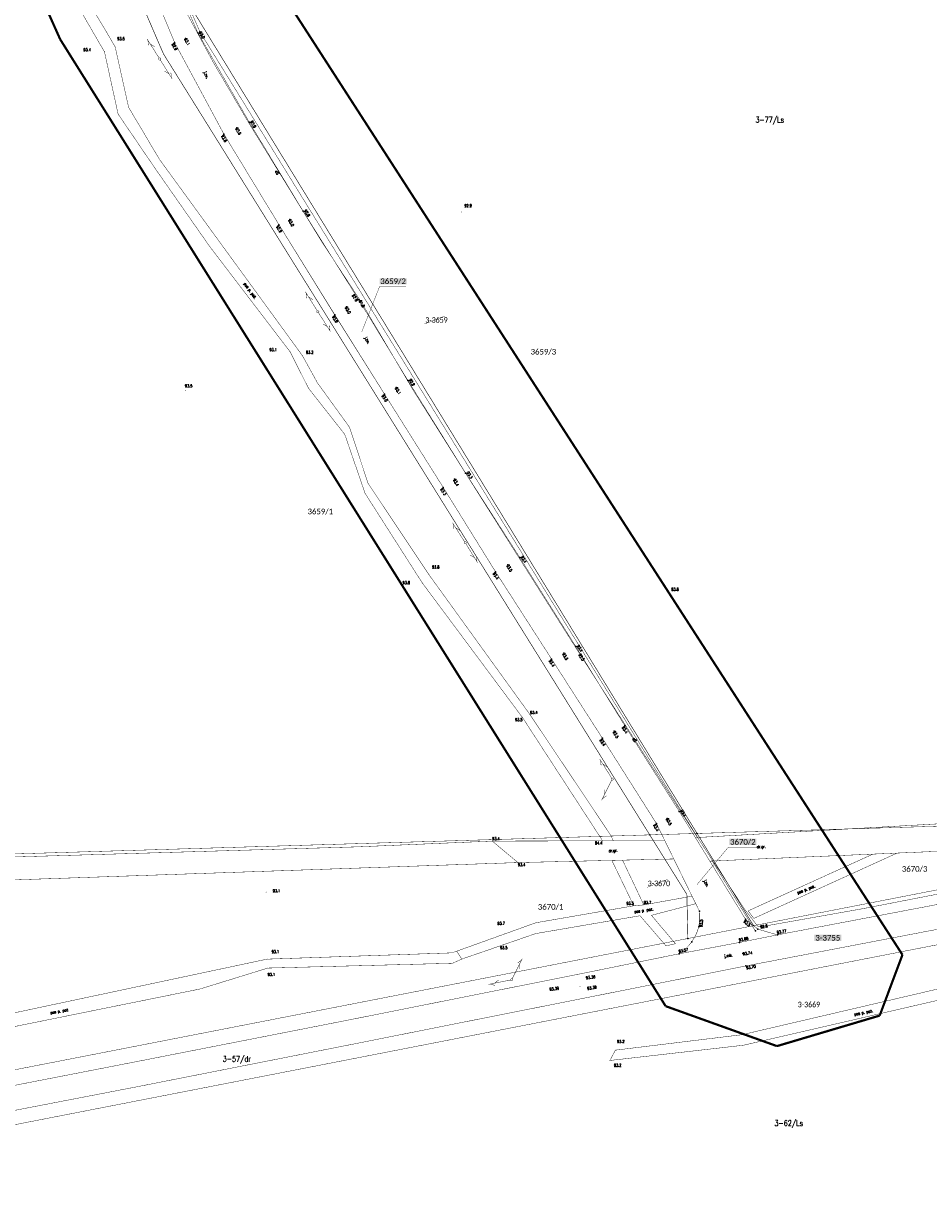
# Model space of a CAD drawing. Header units: metres. Extents: x 7542868 to 7543897, y 5828496 to 5830561.
# Tile 4 of 123: x 7543457 to 7543658, y 5829023 to 5829285. Entities that reach past the tile are written whole.
import ezdxf
from ezdxf.enums import TextEntityAlignment as Align

# ---------------------------------------------------------------- set-up
doc = ezdxf.new("R2010")
doc.units = ezdxf.units.M
doc.header["$MEASUREMENT"] = 0
doc.linetypes.add('1', pattern=[2, 1, -1])
for name, color, linetype in [('_nowe granice', 6, 'Continuous'), ('BDOT500_KTJZ_E_T_0', 7, 'Continuous'), ('BDOT500_KTJZ_L_0', 7, 'Continuous'), ('BDOT500_RTPW_T_0', 7, 'Continuous'), ('BDOT500_RTPW_T_1', 7, 'Continuous'), ('GESUT_SUPE_E_T_2', 7, 'Continuous'), ('GESUT_SUPE_L_2', 7, 'Continuous'), ('GESUT_SUPT_L_0', 7, 'Continuous'), ('GESUT_SUSM_T_3', 7, 'Continuous'), ('GESUT_SUTE_T_0', 7, 'Continuous'), ('GLOWNA_BAZA_DZIALKI', 7, 'Continuous'), ('LINIA_DRZEW', 7, 'Continuous'), ('RYSUNEK_WK', 7, 'Continuous'), ('SZUMIN_511-1_DROGA_POM_UZUPEL__', 7, 'Continuous')]:
    doc.layers.add(name, color=color, linetype=linetype)
doc.layers.add('Numery_dzialek', color=7, linetype='Continuous', lineweight=13)
doc.styles.add('Legend', font='calibri.ttf')
doc.styles.add('STYL_ARIAL', font='simplex', dxfattribs={"width": 0.75, "oblique": 0.1})

# ---------------------------------------------------------------- blocks, each defined once
blk = doc.blocks.new('203')
at = {"color": 0}
blk.add_circle((0, 0), 0.05, dxfattribs=at)

msp = doc.modelspace()

# ---------------------------------------------------------------- linework, layer by layer
at = {"color": 1}
for points, const_width in [([(7543490.32, 5829294.47), (7543606.707, 5829104.446)], 0.13), ([(7543596.1734, 5829104.1302), (7543487.9659, 5829277.9425), (7543483.3959, 5829288.5153)], 0.13), ([(7543546.0512, 5829217.8465), (7543550.5969, 5829219.6272)], 0.075), ([(7543596.1734, 5829104.1302), (7543604.4306, 5829090.8668), (7543604.6618, 5829081.0645)], 0.13), ([(7543606.7065, 5829104.446), (7543619.2797, 5829083.9162)], 0.13), ([(7543595.5447, 5829092.4413), (7543600.1142, 5829094.2221)], 0.075)]:
    msp.add_lwpolyline(points, dxfattribs=dict(at, const_width=const_width))
at = {"layer": 'BDOT500_KTJZ_L_0', "color": 7, "const_width": 0.09}
for points in [[(7543474.8321, 5829278.4127), (7543457.4711, 5829308.3364)], [(7543459.949, 5829308.6937), (7543477.1943, 5829279.5794)], [(7543490.44, 5829280.49), (7543481.22, 5829302.67)], [(7543485.99, 5829304.55), (7543495.64, 5829282.61)], [(7543495.64, 5829282.61), (7543507.05, 5829262.75)], [(7543477.1943, 5829279.5794), (7543480.1989, 5829266.0683)], [(7543501.42, 5829260.08), (7543490.44, 5829280.49)], [(7543477.8589, 5829264.5717), (7543474.8321, 5829278.4127)], [(7543480.1989, 5829266.0683), (7543487.0807, 5829254.4644)], [(7543486.1146, 5829252.4474), (7543477.8589, 5829264.5717)], [(7543507.05, 5829262.75), (7543519.04, 5829242.94)], [(7543513.66, 5829239.94), (7543501.42, 5829260.08)], [(7543487.0807, 5829254.4644), (7543518.91, 5829210.7495)], [(7543498.1868, 5829235.1689), (7543486.1146, 5829252.4474)], [(7543519.04, 5829242.94), (7543531.42, 5829223.21)], [(7543526.11, 5829219.86), (7543513.66, 5829239.94)], [(7543516.1333, 5829211.6603), (7543498.1868, 5829235.1689)], [(7543531.42, 5829223.21), (7543542.36, 5829205.26)], [(7543537.14, 5829202.26), (7543526.11, 5829219.86)], [(7543520.2405, 5829203.5277), (7543516.1333, 5829211.6603)], [(7543518.91, 5829210.7495), (7543522.2325, 5829204.7217)], [(7543528.3032, 5829193.2723), (7543520.2405, 5829203.5277)], [(7543522.2325, 5829204.7217), (7543529.3421, 5829194.8897)], [(7543542.36, 5829205.26), (7543555.21, 5829184.63)], [(7543550.21, 5829181.47), (7543537.14, 5829202.26)], [(7543532.8354, 5829180.1218), (7543528.3032, 5829193.2723)], [(7543529.3421, 5829194.8897), (7543533.5, 5829182.3468)], [(7543555.21, 5829184.63), (7543567.25, 5829165.86)], [(7543533.5, 5829182.3468), (7543547.0537, 5829162.0181)], [(7543545.5662, 5829160.1875), (7543532.8354, 5829180.1218)], [(7543561.85, 5829162.71), (7543550.21, 5829181.47)], [(7543567.25, 5829165.86), (7543579.72, 5829146.05)], [(7543547.0537, 5829162.0181), (7543569.5642, 5829130.8402)], [(7543574.32, 5829143.28), (7543561.85, 5829162.71)], [(7543567.8682, 5829130.2283), (7543545.5662, 5829160.1875)], [(7543579.72, 5829146.05), (7543590.62, 5829128.44)], [(7543585.64, 5829125.64), (7543574.32, 5829143.28)], [(7543585.4898, 5829103.1069), (7543567.8682, 5829130.2283)], [(7543569.5642, 5829130.8402), (7543587.4734, 5829104.0608)], [(7543590.62, 5829128.44), (7543602.75, 5829109.35)], [(7543597.65, 5829106.67), (7543585.64, 5829125.64)], [(7543602.75, 5829109.35), (7543617.5, 5829085.34)], [(7543607.24, 5829087.11), (7543597.65, 5829106.67)], [(7543606.3325, 5829103.5184), (7543606.8351, 5829103.5469), (7543665.6258, 5829106.8855)], [(7543587.4734, 5829104.0608), (7543588.0705, 5829102.8059)], [(7543609.5419, 5829098.2942), (7543606.3325, 5829103.5184)], [(7543453.6985, 5829099.183), (7543531.3266, 5829101.4704)], [(7543531.3266, 5829101.4704), (7543561.1285, 5829102.7472)], [(7543561.1285, 5829102.7472), (7543585.6378, 5829102.8006)], [(7543566.8427, 5829097.9663), (7543561.1285, 5829102.7472)], [(7543585.6378, 5829102.8006), (7543585.4898, 5829103.1069)], [(7543585.6378, 5829102.8006), (7543588.0705, 5829102.8059)], [(7543588.0705, 5829102.8059), (7543599.5323, 5829102.8309)], [(7543599.5323, 5829102.8309), (7543601.522, 5829098.7727)], [(7543587.7391, 5829098.4522), (7543566.8427, 5829097.9663)], [(7543590.1154, 5829098.5074), (7543587.7391, 5829098.4522)], [(7543592.6237, 5829088.3443), (7543587.7391, 5829098.4522)], [(7543601.522, 5829098.7727), (7543590.1154, 5829098.5074)], [(7543590.1154, 5829098.5074), (7543594.8526, 5829088.5499)], [(7543610.0659, 5829098.3166), (7543609.5419, 5829098.2942), (7543645.8445, 5829099.8487)], [(7543618.0774, 5829087.2133), (7543645.8445, 5829099.8487)], [(7543651.2221, 5829100.079), (7543619.3295, 5829085.5339)], [(7543651.2221, 5829100.079), (7543645.8445, 5829099.8487)], [(7543663.6392, 5829100.6107), (7543651.2221, 5829100.079)], [(7543566.8427, 5829097.9663), (7543465.1863, 5829094.4676)], [(7543465.1863, 5829094.4676), (7543399.0668, 5829092.2203)], [(7543594.8526, 5829088.5499), (7543605.5874, 5829090.4807)], [(7543605.5874, 5829090.4807), (7543606.4064, 5829088.8102)], [(7543624.58, 5829081.87), (7543680.7, 5829092.54)], [(7543570.7967, 5829084.5618), (7543592.6237, 5829088.3443)], [(7543594.8526, 5829088.5499), (7543592.6237, 5829088.3443)], [(7543606.4064, 5829088.8102), (7543596.5491, 5829086.2214)], [(7543594.0193, 5829086.1337), (7543570.8034, 5829082.1615)], [(7543599.7906, 5829079.4245), (7543594.0193, 5829086.1337)], [(7543601.8964, 5829079.9002), (7543596.5491, 5829086.2214)], [(7543607.24, 5829087.11), (7543607.2617, 5829085.9673), (7543607.2083, 5829084.8257), (7543607.08, 5829083.69)], [(7543617.5, 5829085.34), (7543620.25, 5829083.14)], [(7543682.07, 5829087.3), (7543617.59, 5829074.96)], [(7543619.3295, 5829085.5339), (7543618.0774, 5829087.2133)], [(7543553.2379, 5829078.2485), (7543570.7967, 5829084.5618)], [(7543607.08, 5829083.69), (7543606.799, 5829082.7797), (7543606.4341, 5829081.8997), (7543605.9886, 5829081.0577), (7543605.4662, 5829080.261), (7543604.8717, 5829079.5166), (7543604.2102, 5829078.8311), (7543603.4875, 5829078.2104), (7543602.71, 5829077.66)], [(7543620.25, 5829083.14), (7543624.58, 5829081.87)], [(7543570.8034, 5829082.1615), (7543554.3304, 5829076.4759)], [(7543599.7906, 5829079.4245), (7543601.8964, 5829079.9002)], [(7543602.71, 5829077.66), (7543616.13, 5829080.18)], [(7543616.13, 5829080.18), (7543624.58, 5829081.87)], [(7543510.9978, 5829076.4684), (7543552.104, 5829077.864)], [(7543552.104, 5829077.864), (7543553.2379, 5829078.2485)], [(7543554.3304, 5829076.4759), (7543553.2379, 5829078.2485)], [(7543580.11, 5829073.07), (7543602.71, 5829077.66)], [(7543449.7074, 5829063.4383), (7543510.9978, 5829076.4684)], [(7543552.2969, 5829075.5513), (7543511.1756, 5829074.4824)], [(7543554.3304, 5829076.4759), (7543552.2969, 5829075.5513)], [(7543617.59, 5829074.96), (7543581.34, 5829067.74)], [(7543511.1756, 5829074.4824), (7543496.0701, 5829069.8233)], [(7543528.94, 5829062.88), (7543580.11, 5829073.07)], [(7543496.0701, 5829069.8233), (7543449.5203, 5829060.3906)], [(7543663.3685, 5829070.5443), (7543616.7571, 5829059.6581)], [(7543581.34, 5829067.74), (7543530.34, 5829057.59)], [(7543617.0635, 5829057.3098), (7543663.7455, 5829068.1066)], [(7543480.93, 5829053.46), (7543528.94, 5829062.88)], [(7543616.7571, 5829059.6581), (7543588.5268, 5829056.211)], [(7543530.34, 5829057.59), (7543482.22, 5829048.09)], [(7543587.3026, 5829053.9121), (7543617.0635, 5829057.3098)], [(7543588.5268, 5829056.211), (7543587.3026, 5829053.9121)], [(7543429.58, 5829043.46), (7543480.93, 5829053.46)], [(7543482.22, 5829048.09), (7543431.03, 5829038.21)]]:
    msp.add_lwpolyline(points, dxfattribs=at)
at = {"layer": 'BDOT500_RTPW_T_0', "color": 7, "const_width": 0.075}
for points in [[(7543495.64, 5829282.655), (7543495.6718, 5829282.6418), (7543495.685, 5829282.61), (7543495.6718, 5829282.5782), (7543495.64, 5829282.565), (7543495.6082, 5829282.5782), (7543495.595, 5829282.61), (7543495.6082, 5829282.6418), (7543495.64, 5829282.655)], [(7543477.2393, 5829279.5794), (7543477.2262, 5829279.5476), (7543477.1943, 5829279.5344), (7543477.1625, 5829279.5476), (7543477.1493, 5829279.5794), (7543477.1625, 5829279.6112), (7543477.1943, 5829279.6244), (7543477.2262, 5829279.6112), (7543477.2393, 5829279.5794)], [(7543490.44, 5829280.535), (7543490.4718, 5829280.5218), (7543490.485, 5829280.49), (7543490.4718, 5829280.4582), (7543490.44, 5829280.445), (7543490.4082, 5829280.4582), (7543490.395, 5829280.49), (7543490.4082, 5829280.5218), (7543490.44, 5829280.535)], [(7543492.87, 5829281.465), (7543492.9018, 5829281.4518), (7543492.915, 5829281.42), (7543492.9018, 5829281.3882), (7543492.87, 5829281.375), (7543492.8382, 5829281.3882), (7543492.825, 5829281.42), (7543492.8382, 5829281.4518), (7543492.87, 5829281.465)], [(7543474.8771, 5829278.4127), (7543474.8639, 5829278.3809), (7543474.8321, 5829278.3677), (7543474.8003, 5829278.3809), (7543474.7871, 5829278.4127), (7543474.8003, 5829278.4446), (7543474.8321, 5829278.4577), (7543474.8639, 5829278.4446), (7543474.8771, 5829278.4127)], [(7543504.25, 5829261.545), (7543504.2818, 5829261.5318), (7543504.295, 5829261.5), (7543504.2818, 5829261.4682), (7543504.25, 5829261.455), (7543504.2182, 5829261.4682), (7543504.205, 5829261.5), (7543504.2182, 5829261.5318), (7543504.25, 5829261.545)], [(7543507.05, 5829262.795), (7543507.0818, 5829262.7818), (7543507.095, 5829262.75), (7543507.0818, 5829262.7182), (7543507.05, 5829262.705), (7543507.0182, 5829262.7182), (7543507.005, 5829262.75), (7543507.0182, 5829262.7818), (7543507.05, 5829262.795)], [(7543501.42, 5829260.125), (7543501.4518, 5829260.1118), (7543501.465, 5829260.08), (7543501.4518, 5829260.0482), (7543501.42, 5829260.035), (7543501.3882, 5829260.0482), (7543501.375, 5829260.08), (7543501.3882, 5829260.1118), (7543501.42, 5829260.125)], [(7543519.04, 5829242.985), (7543519.0718, 5829242.9718), (7543519.085, 5829242.94), (7543519.0718, 5829242.9082), (7543519.04, 5829242.895), (7543519.0082, 5829242.9082), (7543518.995, 5829242.94), (7543519.0082, 5829242.9718), (7543519.04, 5829242.985)], [(7543554.2877, 5829242.7404), (7543554.2745, 5829242.7086), (7543554.2427, 5829242.6954), (7543554.2109, 5829242.7086), (7543554.1977, 5829242.7404), (7543554.2109, 5829242.7722), (7543554.2427, 5829242.7854), (7543554.2745, 5829242.7722), (7543554.2877, 5829242.7404)], [(7543513.66, 5829239.985), (7543513.6918, 5829239.9718), (7543513.705, 5829239.94), (7543513.6918, 5829239.9082), (7543513.66, 5829239.895), (7543513.6282, 5829239.9082), (7543513.615, 5829239.94), (7543513.6282, 5829239.9718), (7543513.66, 5829239.985)], [(7543516.04, 5829241.155), (7543516.0718, 5829241.1418), (7543516.085, 5829241.11), (7543516.0718, 5829241.0782), (7543516.04, 5829241.065), (7543516.0082, 5829241.0782), (7543515.995, 5829241.11), (7543516.0082, 5829241.1418), (7543516.04, 5829241.155)], [(7543528.65, 5829221.715), (7543528.6818, 5829221.7018), (7543528.695, 5829221.67), (7543528.6818, 5829221.6382), (7543528.65, 5829221.625), (7543528.6182, 5829221.6382), (7543528.605, 5829221.67), (7543528.6182, 5829221.7018), (7543528.65, 5829221.715)], [(7543531.42, 5829223.255), (7543531.4518, 5829223.2418), (7543531.465, 5829223.21), (7543531.4518, 5829223.1782), (7543531.42, 5829223.165), (7543531.3882, 5829223.1782), (7543531.375, 5829223.21), (7543531.3882, 5829223.2418), (7543531.42, 5829223.255)], [(7543526.11, 5829219.905), (7543526.1418, 5829219.8918), (7543526.155, 5829219.86), (7543526.1418, 5829219.8282), (7543526.11, 5829219.815), (7543526.0782, 5829219.8282), (7543526.065, 5829219.86), (7543526.0782, 5829219.8918), (7543526.11, 5829219.905)], [(7543516.1783, 5829211.6603), (7543516.1651, 5829211.6285), (7543516.1333, 5829211.6153), (7543516.1014, 5829211.6285), (7543516.0883, 5829211.6603), (7543516.1014, 5829211.6921), (7543516.1333, 5829211.7053), (7543516.1651, 5829211.6921), (7543516.1783, 5829211.6603)], [(7543518.955, 5829210.7495), (7543518.9418, 5829210.7177), (7543518.91, 5829210.7045), (7543518.8782, 5829210.7177), (7543518.865, 5829210.7495), (7543518.8782, 5829210.7813), (7543518.91, 5829210.7945), (7543518.9418, 5829210.7813), (7543518.955, 5829210.7495)], [(7543492.8645, 5829203.0666), (7543492.8513, 5829203.0348), (7543492.8195, 5829203.0216), (7543492.7877, 5829203.0348), (7543492.7745, 5829203.0666), (7543492.7877, 5829203.0985), (7543492.8195, 5829203.1116), (7543492.8513, 5829203.0985), (7543492.8645, 5829203.0666)], [(7543539.77, 5829203.755), (7543539.8018, 5829203.7418), (7543539.815, 5829203.71), (7543539.8018, 5829203.6782), (7543539.77, 5829203.665), (7543539.7382, 5829203.6782), (7543539.725, 5829203.71), (7543539.7382, 5829203.7418), (7543539.77, 5829203.755)], [(7543542.36, 5829205.305), (7543542.3918, 5829205.2918), (7543542.405, 5829205.26), (7543542.3918, 5829205.2282), (7543542.36, 5829205.215), (7543542.3282, 5829205.2282), (7543542.315, 5829205.26), (7543542.3282, 5829205.2918), (7543542.36, 5829205.305)], [(7543537.14, 5829202.305), (7543537.1718, 5829202.2918), (7543537.185, 5829202.26), (7543537.1718, 5829202.2282), (7543537.14, 5829202.215), (7543537.1082, 5829202.2282), (7543537.095, 5829202.26), (7543537.1082, 5829202.2918), (7543537.14, 5829202.305)], [(7543555.21, 5829184.675), (7543555.2418, 5829184.6618), (7543555.255, 5829184.63), (7543555.2418, 5829184.5982), (7543555.21, 5829184.585), (7543555.1782, 5829184.5982), (7543555.165, 5829184.63), (7543555.1782, 5829184.6618), (7543555.21, 5829184.675)], [(7543552.73, 5829183.345), (7543552.7618, 5829183.3318), (7543552.775, 5829183.3), (7543552.7618, 5829183.2682), (7543552.73, 5829183.255), (7543552.6982, 5829183.2682), (7543552.685, 5829183.3), (7543552.6982, 5829183.3318), (7543552.73, 5829183.345)], [(7543550.21, 5829181.515), (7543550.2418, 5829181.5018), (7543550.255, 5829181.47), (7543550.2418, 5829181.4382), (7543550.21, 5829181.425), (7543550.1782, 5829181.4382), (7543550.165, 5829181.47), (7543550.1782, 5829181.5018), (7543550.21, 5829181.515)], [(7543564.6, 5829164.295), (7543564.6318, 5829164.2818), (7543564.645, 5829164.25), (7543564.6318, 5829164.2182), (7543564.6, 5829164.205), (7543564.5682, 5829164.2182), (7543564.555, 5829164.25), (7543564.5682, 5829164.2818), (7543564.6, 5829164.295)], [(7543567.25, 5829165.905), (7543567.2818, 5829165.8918), (7543567.295, 5829165.86), (7543567.2818, 5829165.8282), (7543567.25, 5829165.815), (7543567.2182, 5829165.8282), (7543567.205, 5829165.86), (7543567.2182, 5829165.8918), (7543567.25, 5829165.905)], [(7543547.0987, 5829162.0181), (7543547.0855, 5829161.9863), (7543547.0537, 5829161.9731), (7543547.0219, 5829161.9863), (7543547.0087, 5829162.0181), (7543547.0219, 5829162.0499), (7543547.0537, 5829162.0631), (7543547.0855, 5829162.0499), (7543547.0987, 5829162.0181)], [(7543561.85, 5829162.755), (7543561.8818, 5829162.7418), (7543561.895, 5829162.71), (7543561.8818, 5829162.6782), (7543561.85, 5829162.665), (7543561.8182, 5829162.6782), (7543561.805, 5829162.71), (7543561.8182, 5829162.7418), (7543561.85, 5829162.755)], [(7543545.6112, 5829160.1875), (7543545.598, 5829160.1557), (7543545.5662, 5829160.1425), (7543545.5344, 5829160.1557), (7543545.5212, 5829160.1875), (7543545.5344, 5829160.2193), (7543545.5662, 5829160.2325), (7543545.598, 5829160.2193), (7543545.6112, 5829160.1875)], [(7543600.6691, 5829157.7481), (7543600.6559, 5829157.7163), (7543600.6241, 5829157.7031), (7543600.5922, 5829157.7163), (7543600.5791, 5829157.7481), (7543600.5922, 5829157.78), (7543600.6241, 5829157.7931), (7543600.6559, 5829157.78), (7543600.6691, 5829157.7481)], [(7543579.72, 5829146.095), (7543579.7518, 5829146.0818), (7543579.765, 5829146.05), (7543579.7518, 5829146.0182), (7543579.72, 5829146.005), (7543579.6882, 5829146.0182), (7543579.675, 5829146.05), (7543579.6882, 5829146.0818), (7543579.72, 5829146.095)], [(7543574.32, 5829143.325), (7543574.3518, 5829143.3118), (7543574.365, 5829143.28), (7543574.3518, 5829143.2482), (7543574.32, 5829143.235), (7543574.2882, 5829143.2482), (7543574.275, 5829143.28), (7543574.2882, 5829143.3118), (7543574.32, 5829143.325)], [(7543577.03, 5829144.625), (7543577.0618, 5829144.6118), (7543577.075, 5829144.58), (7543577.0618, 5829144.5482), (7543577.03, 5829144.535), (7543576.9982, 5829144.5482), (7543576.985, 5829144.58), (7543576.9982, 5829144.6118), (7543577.03, 5829144.625)], [(7543567.9132, 5829130.2283), (7543567.9, 5829130.1965), (7543567.8682, 5829130.1833), (7543567.8364, 5829130.1965), (7543567.8232, 5829130.2283), (7543567.8364, 5829130.2601), (7543567.8682, 5829130.2733), (7543567.9, 5829130.2601), (7543567.9132, 5829130.2283)], [(7543569.6092, 5829130.8402), (7543569.596, 5829130.8084), (7543569.5642, 5829130.7952), (7543569.5324, 5829130.8084), (7543569.5192, 5829130.8402), (7543569.5324, 5829130.872), (7543569.5642, 5829130.8852), (7543569.596, 5829130.872), (7543569.6092, 5829130.8402)], [(7543588.25, 5829127.245), (7543588.2818, 5829127.2318), (7543588.295, 5829127.2), (7543588.2818, 5829127.1682), (7543588.25, 5829127.155), (7543588.2182, 5829127.1682), (7543588.205, 5829127.2), (7543588.2182, 5829127.2318), (7543588.25, 5829127.245)], [(7543590.62, 5829128.485), (7543590.6518, 5829128.4718), (7543590.665, 5829128.44), (7543590.6518, 5829128.4082), (7543590.62, 5829128.395), (7543590.5882, 5829128.4082), (7543590.575, 5829128.44), (7543590.5882, 5829128.4718), (7543590.62, 5829128.485)], [(7543585.64, 5829125.685), (7543585.6718, 5829125.6718), (7543585.685, 5829125.64), (7543585.6718, 5829125.6082), (7543585.64, 5829125.595), (7543585.6082, 5829125.6082), (7543585.595, 5829125.64), (7543585.6082, 5829125.6718), (7543585.64, 5829125.685)], [(7543602.75, 5829109.395), (7543602.7818, 5829109.3818), (7543602.795, 5829109.35), (7543602.7818, 5829109.3182), (7543602.75, 5829109.305), (7543602.7182, 5829109.3182), (7543602.705, 5829109.35), (7543602.7182, 5829109.3818), (7543602.75, 5829109.395)], [(7543597.65, 5829106.715), (7543597.6818, 5829106.7018), (7543597.695, 5829106.67), (7543597.6818, 5829106.6382), (7543597.65, 5829106.625), (7543597.6182, 5829106.6382), (7543597.605, 5829106.67), (7543597.6182, 5829106.7018), (7543597.65, 5829106.715)], [(7543600.08, 5829107.855), (7543600.1118, 5829107.8418), (7543600.125, 5829107.81), (7543600.1118, 5829107.7782), (7543600.08, 5829107.765), (7543600.0482, 5829107.7782), (7543600.035, 5829107.81), (7543600.0482, 5829107.8418), (7543600.08, 5829107.855)], [(7543561.1735, 5829102.7472), (7543561.1604, 5829102.7154), (7543561.1285, 5829102.7022), (7543561.0967, 5829102.7154), (7543561.0835, 5829102.7472), (7543561.0967, 5829102.779), (7543561.1285, 5829102.7922), (7543561.1604, 5829102.779), (7543561.1735, 5829102.7472)], [(7543585.6828, 5829102.8006), (7543585.6696, 5829102.7688), (7543585.6378, 5829102.7556), (7543585.606, 5829102.7688), (7543585.5928, 5829102.8006), (7543585.606, 5829102.8324), (7543585.6378, 5829102.8456), (7543585.6696, 5829102.8324), (7543585.6828, 5829102.8006)], [(7543566.8877, 5829097.9663), (7543566.8745, 5829097.9344), (7543566.8427, 5829097.9213), (7543566.8109, 5829097.9344), (7543566.7977, 5829097.9663), (7543566.8109, 5829097.9981), (7543566.8427, 5829098.0113), (7543566.8745, 5829097.9981), (7543566.8877, 5829097.9663)], [(7543510.8353, 5829091.3783), (7543510.8221, 5829091.3465), (7543510.7903, 5829091.3333), (7543510.7585, 5829091.3465), (7543510.7453, 5829091.3783), (7543510.7585, 5829091.4101), (7543510.7903, 5829091.4233), (7543510.8221, 5829091.4101), (7543510.8353, 5829091.3783)], [(7543592.6687, 5829088.3443), (7543592.6555, 5829088.3125), (7543592.6237, 5829088.2993), (7543592.5919, 5829088.3125), (7543592.5787, 5829088.3443), (7543592.5919, 5829088.3762), (7543592.6237, 5829088.3893), (7543592.6555, 5829088.3762), (7543592.6687, 5829088.3443)], [(7543594.8976, 5829088.5499), (7543594.8844, 5829088.5181), (7543594.8526, 5829088.5049), (7543594.8208, 5829088.5181), (7543594.8076, 5829088.5499), (7543594.8208, 5829088.5817), (7543594.8526, 5829088.5949), (7543594.8844, 5829088.5817), (7543594.8976, 5829088.5499)], [(7543617.5, 5829085.385), (7543617.5318, 5829085.3718), (7543617.545, 5829085.34), (7543617.5318, 5829085.3082), (7543617.5, 5829085.295), (7543617.4682, 5829085.3082), (7543617.455, 5829085.34), (7543617.4682, 5829085.3718), (7543617.5, 5829085.385)], [(7543607.08, 5829083.735), (7543607.1118, 5829083.7218), (7543607.125, 5829083.69), (7543607.1118, 5829083.6582), (7543607.08, 5829083.645), (7543607.0482, 5829083.6582), (7543607.035, 5829083.69), (7543607.0482, 5829083.7218), (7543607.08, 5829083.735)], [(7543563.7956, 5829081.9969), (7543563.7612, 5829081.9954), (7543563.7358, 5829082.0186), (7543563.7342, 5829082.053), (7543563.7575, 5829082.0785), (7543563.7919, 5829082.08), (7543563.8173, 5829082.0567), (7543563.8188, 5829082.0223), (7543563.7956, 5829081.9969)], [(7543563.5756, 5829079.6755), (7543563.584, 5829079.7089), (7543563.6135, 5829079.7267), (7543563.6469, 5829079.7184), (7543563.6646, 5829079.6889), (7543563.6563, 5829079.6554), (7543563.6268, 5829079.6377), (7543563.5934, 5829079.646), (7543563.5756, 5829079.6755)], [(7543511.0428, 5829076.4684), (7543511.0296, 5829076.4366), (7543510.9978, 5829076.4234), (7543510.966, 5829076.4366), (7543510.9528, 5829076.4684), (7543510.966, 5829076.5002), (7543510.9978, 5829076.5134), (7543511.0296, 5829076.5002), (7543511.0428, 5829076.4684)], [(7543511.2206, 5829074.4824), (7543511.2075, 5829074.4506), (7543511.1756, 5829074.4374), (7543511.1438, 5829074.4506), (7543511.1306, 5829074.4824), (7543511.1438, 5829074.5142), (7543511.1756, 5829074.5274), (7543511.2075, 5829074.5142), (7543511.2206, 5829074.4824)], [(7543587.3476, 5829053.9121), (7543587.3344, 5829053.8803), (7543587.3026, 5829053.8671), (7543587.2708, 5829053.8803), (7543587.2576, 5829053.9121), (7543587.2708, 5829053.9439), (7543587.3026, 5829053.9571), (7543587.3344, 5829053.9439), (7543587.3476, 5829053.9121)], [(7543588.5718, 5829056.211), (7543588.5586, 5829056.1791), (7543588.5268, 5829056.166), (7543588.495, 5829056.1791), (7543588.4818, 5829056.211), (7543588.495, 5829056.2428), (7543588.5268, 5829056.256), (7543588.5586, 5829056.2428), (7543588.5718, 5829056.211)]]:
    msp.add_lwpolyline(points, dxfattribs=at)
at = {"layer": 'BDOT500_RTPW_T_1', "color": 7, "const_width": 0.075}
for points in [[(7543616.13, 5829080.225), (7543616.1618, 5829080.2118), (7543616.175, 5829080.18), (7543616.1618, 5829080.1482), (7543616.13, 5829080.135), (7543616.0982, 5829080.1482), (7543616.085, 5829080.18), (7543616.0982, 5829080.2118), (7543616.13, 5829080.225)], [(7543624.58, 5829081.915), (7543624.6118, 5829081.9018), (7543624.625, 5829081.87), (7543624.6118, 5829081.8382), (7543624.58, 5829081.825), (7543624.5482, 5829081.8382), (7543624.535, 5829081.87), (7543624.5482, 5829081.9018), (7543624.58, 5829081.915)], [(7543602.71, 5829077.705), (7543602.7418, 5829077.6918), (7543602.755, 5829077.66), (7543602.7418, 5829077.6282), (7543602.71, 5829077.615), (7543602.6782, 5829077.6282), (7543602.665, 5829077.66), (7543602.6782, 5829077.6918), (7543602.71, 5829077.705)], [(7543616.88, 5829077.735), (7543616.9118, 5829077.7218), (7543616.925, 5829077.69), (7543616.9118, 5829077.6582), (7543616.88, 5829077.645), (7543616.8482, 5829077.6582), (7543616.835, 5829077.69), (7543616.8482, 5829077.7218), (7543616.88, 5829077.735)], [(7543617.59, 5829075.005), (7543617.6218, 5829074.9918), (7543617.635, 5829074.96), (7543617.6218, 5829074.9282), (7543617.59, 5829074.915), (7543617.5582, 5829074.9282), (7543617.545, 5829074.96), (7543617.5582, 5829074.9918), (7543617.59, 5829075.005)], [(7543580.155, 5829073.07), (7543580.1418, 5829073.0382), (7543580.11, 5829073.025), (7543580.0782, 5829073.0382), (7543580.065, 5829073.07), (7543580.0782, 5829073.1018), (7543580.11, 5829073.115), (7543580.1418, 5829073.1018), (7543580.155, 5829073.07)], [(7543580.695, 5829070.34), (7543580.6818, 5829070.3082), (7543580.65, 5829070.295), (7543580.6182, 5829070.3082), (7543580.605, 5829070.34), (7543580.6182, 5829070.3718), (7543580.65, 5829070.385), (7543580.6818, 5829070.3718), (7543580.695, 5829070.34)], [(7543581.385, 5829067.74), (7543581.3718, 5829067.7082), (7543581.34, 5829067.695), (7543581.3082, 5829067.7082), (7543581.295, 5829067.74), (7543581.3082, 5829067.7718), (7543581.34, 5829067.785), (7543581.3718, 5829067.7718), (7543581.385, 5829067.74)]]:
    msp.add_lwpolyline(points, dxfattribs=at)
at = {"layer": 'GESUT_SUPE_L_2', "color": 1, "const_width": 0.09}
for points in [[(7543492.8, 5829287.67), (7543499.05, 5829276.06)], [(7543499.05, 5829276.06), (7543507.24, 5829262.1)], [(7543507.24, 5829262.1), (7543523.15, 5829236.21)], [(7543523.15, 5829236.21), (7543531.75, 5829223.07)], [(7543531.75, 5829223.07), (7543543.66, 5829202.9)], [(7543543.66, 5829202.9), (7543559.11, 5829178.41)], [(7543580.59, 5829144.4), (7543559.11, 5829178.41)], [(7543606.58, 5829103.88), (7543580.59, 5829144.4)], [(7543611.81, 5829095.9), (7543606.58, 5829103.88)], [(7543617.32, 5829087.55), (7543611.81, 5829095.9)], [(7543674.21, 5829093.67), (7543643.75, 5829087.73)], [(7543643.75, 5829087.73), (7543620.77, 5829083.65)], [(7543620.15, 5829083.85), (7543617.32, 5829087.55)], [(7543620.77, 5829083.65), (7543620.15, 5829083.85)]]:
    msp.add_lwpolyline(points, dxfattribs=at)
at = {"layer": 'GESUT_SUPT_L_0', "color": 30, "const_width": 0.09}
for points in [[(7543484.3122, 5829281.2773), (7543486.9815, 5829277.0494)], [(7543484.4991, 5829280.9814), (7543484.6101, 5829279.8689)], [(7543485.0329, 5829280.1358), (7543485.9896, 5829279.5571)], [(7543487.2475, 5829276.6261), (7543489.8992, 5829272.3871)], [(7543488.229, 5829274.1143), (7543489.1832, 5829273.5316)], [(7543489.6071, 5829273.7968), (7543489.7136, 5829272.6839)], [(7543519.5381, 5829225.0056), (7543522.1897, 5829220.7667)], [(7543519.7237, 5829224.7089), (7543519.8301, 5829223.596)], [(7543520.254, 5829223.8611), (7543521.2082, 5829223.2785)], [(7543522.4567, 5829220.344), (7543525.1458, 5829216.1287)], [(7543523.4604, 5829217.8409), (7543524.4198, 5829217.2668)], [(7543524.8413, 5829217.5357), (7543524.9576, 5829216.4237)], [(7543552.2816, 5829173.5913), (7543554.9707, 5829169.376)], [(7543552.4699, 5829173.2963), (7543552.5861, 5829172.1843)], [(7543553.0077, 5829172.4532), (7543553.967, 5829171.8791)], [(7543555.2372, 5829168.953), (7543557.8775, 5829164.707)], [(7543556.2119, 5829166.4386), (7543557.1646, 5829165.8534)], [(7543557.5892, 5829166.1174), (7543557.6927, 5829165.0042)], [(7543585.0542, 5829121.0035), (7543587.6946, 5829116.7575)], [(7543585.239, 5829120.7063), (7543585.3425, 5829119.593)], [(7543585.7671, 5829119.8571), (7543586.7198, 5829119.2719)], [(7543587.7146, 5829116.3217), (7543585.4757, 5829111.851)], [(7543586.0809, 5829114.1761), (7543586.0802, 5829113.0581)], [(7543586.5273, 5829112.8342), (7543585.6324, 5829112.1639)], [(7543567.8051, 5829076.5669), (7543565.5661, 5829072.0962)], [(7543567.6484, 5829076.2539), (7543566.7535, 5829075.5837)], [(7543567.2006, 5829075.3598), (7543567.1999, 5829074.2418)], [(7543565.209, 5829071.8241), (7543560.3041, 5829070.8532)], [(7543561.7255, 5829070.6249), (7543560.6475, 5829070.9212)], [(7543562.5123, 5829071.8), (7543561.6284, 5829071.1154)]]:
    msp.add_lwpolyline(points, dxfattribs=at)
at = {"layer": 'GESUT_SUSM_T_3', "color": 7, "const_width": 0.09}
for points in [[(7543487.115, 5829277.088), (7543487.2501, 5829277.0484), (7543487.3424, 5829276.9419), (7543487.3624, 5829276.8025), (7543487.3039, 5829276.6743), (7543487.1854, 5829276.5982), (7543487.0445, 5829276.5982), (7543486.926, 5829276.6743), (7543486.8675, 5829276.8025), (7543486.8875, 5829276.9419), (7543486.9798, 5829277.0484), (7543487.115, 5829277.088)], [(7543522.3223, 5829220.8047), (7543522.4574, 5829220.765), (7543522.5497, 5829220.6586), (7543522.5697, 5829220.5192), (7543522.5112, 5829220.391), (7543522.3927, 5829220.3149), (7543522.2518, 5829220.3149), (7543522.1333, 5829220.391), (7543522.0748, 5829220.5192), (7543522.0949, 5829220.6586), (7543522.1871, 5829220.765), (7543522.3223, 5829220.8047)], [(7543555.1051, 5829169.4153), (7543555.2403, 5829169.3756), (7543555.3326, 5829169.2691), (7543555.3526, 5829169.1297), (7543555.2941, 5829169.0016), (7543555.1756, 5829168.9254), (7543555.0347, 5829168.9254), (7543554.9162, 5829169.0016), (7543554.8577, 5829169.1297), (7543554.8777, 5829169.2691), (7543554.97, 5829169.3756), (7543555.1051, 5829169.4153)], [(7543587.8266, 5829116.7952), (7543587.9617, 5829116.7555), (7543588.054, 5829116.649), (7543588.074, 5829116.5096), (7543588.0155, 5829116.3815), (7543587.897, 5829116.3053), (7543587.7561, 5829116.3053), (7543587.6376, 5829116.3815), (7543587.5791, 5829116.5096), (7543587.5992, 5829116.649), (7543587.6914, 5829116.7555), (7543587.8266, 5829116.7952)], [(7543565.4542, 5829072.1226), (7543565.5894, 5829072.083), (7543565.6816, 5829071.9765), (7543565.7016, 5829071.8371), (7543565.6431, 5829071.7089), (7543565.5246, 5829071.6328), (7543565.3838, 5829071.6328), (7543565.2653, 5829071.7089), (7543565.2067, 5829071.8371), (7543565.2268, 5829071.9765), (7543565.319, 5829072.083), (7543565.4542, 5829072.1226)]]:
    msp.add_lwpolyline(points, dxfattribs=at)
at = {"layer": 'GESUT_SUTE_T_0', "color": 1, "const_width": 0.09}
for points in [[(7543531.75, 5829223.1325), (7543531.7942, 5829223.1142), (7543531.8125, 5829223.07), (7543531.7942, 5829223.0258), (7543531.75, 5829223.0075), (7543531.7058, 5829223.0258), (7543531.6875, 5829223.07), (7543531.7058, 5829223.1142), (7543531.75, 5829223.1325)], [(7543580.59, 5829144.4625), (7543580.6342, 5829144.4442), (7543580.6525, 5829144.4), (7543580.6342, 5829144.3558), (7543580.59, 5829144.3375), (7543580.5458, 5829144.3558), (7543580.5275, 5829144.4), (7543580.5458, 5829144.4442), (7543580.59, 5829144.4625)], [(7543620.77, 5829083.7125), (7543620.8142, 5829083.6942), (7543620.8325, 5829083.65), (7543620.8142, 5829083.6058), (7543620.77, 5829083.5875), (7543620.7258, 5829083.6058), (7543620.7075, 5829083.65), (7543620.7258, 5829083.6942), (7543620.77, 5829083.7125)]]:
    msp.add_lwpolyline(points, dxfattribs=at)
at = {"layer": 'GLOWNA_BAZA_DZIALKI', "color": 92, "lineweight": 20, "const_width": 0.09}
for points in [[(7543819.98, 5829110.85), (7543368.66, 5829022.8)], [(7543366.05, 5829097.23), (7543745.91, 5829108.62)], [(7543368.23, 5829034.94), (7543745.91, 5829108.62)]]:
    msp.add_lwpolyline(points, dxfattribs=at)
at = {"layer": 'LINIA_DRZEW', "color": 6, "linetype": '1', "const_width": 0.09}
for points in [[(7543496.0841, 5829282.8429), (7543477.942, 5829324.509), (7543469.1336, 5829349.7989)], [(7543481.2208, 5829302.6742), (7543490.4394, 5829280.4896), (7543501.4224, 5829260.0776), (7543513.6611, 5829239.9351), (7543526.0782, 5829219.8282), (7543537.1368, 5829202.2597), (7543550.2098, 5829181.4672), (7543561.8465, 5829162.7051), (7543574.3237, 5829143.2762), (7543585.6374, 5829125.6379), (7543597.6818, 5829106.6382), (7543599.5323, 5829102.8309)], [(7543606.8351, 5829103.5469), (7543496.0841, 5829282.8429)], [(7543601.522, 5829098.7727), (7543607.2407, 5829087.1129)], [(7543619.6863, 5829082.742), (7543610.0659, 5829098.3166)], [(7543607.2407, 5829087.1129), (7543607.3249, 5829086.2641), (7543607.3277, 5829085.4111), (7543607.2491, 5829084.5618), (7543607.0897, 5829083.7238), (7543606.851, 5829082.9049), (7543606.5352, 5829082.1125), (7543606.1453, 5829081.3539)]]:
    msp.add_lwpolyline(points, dxfattribs=at)
at = {"layer": 'LINIA_DRZEW', "color": 6}
for p in [(7543495.64, 5829282.6105), (7543496.0841, 5829282.8429), (7543490.4394, 5829280.4896), (7543492.8719, 5829281.421), (7543504.2477, 5829261.4997), (7543507.0487, 5829262.749), (7543501.4224, 5829260.0776), (7543519.0404, 5829242.9423), (7543513.6611, 5829239.9351), (7543516.0411, 5829241.1126), (7543528.6541, 5829221.6726), (7543531.4225, 5829223.2106), (7543526.1092, 5829219.856), (7543539.7747, 5829203.7085), (7543542.356, 5829205.261), (7543537.1368, 5829202.2597), (7543552.7335, 5829183.2997), (7543555.206, 5829184.6258), (7543550.2098, 5829181.4672), (7543564.6039, 5829164.2488), (7543567.2548, 5829165.8562), (7543561.8465, 5829162.7051), (7543579.7174, 5829146.0528), (7543574.3237, 5829143.2762), (7543577.0345, 5829144.5786), (7543588.2503, 5829127.1969), (7543590.6236, 5829128.4393), (7543585.6374, 5829125.6379), (7543602.7547, 5829109.3497), (7543597.6468, 5829106.6745), (7543600.0849, 5829107.8074), (7543607.2407, 5829087.1129), (7543617.4951, 5829085.338), (7543607.0818, 5829083.6913), (7543619.6863, 5829082.742), (7543620.2459, 5829083.1446), (7543605.5305, 5829080.3501), (7543616.1296, 5829080.1836), (7543624.5765, 5829081.874), (7543602.7106, 5829077.6627), (7543616.8811, 5829077.6924), (7543617.5893, 5829074.9562)]:
    msp.add_point(p, dxfattribs=at)
at = {"layer": 'RYSUNEK_WK', "color": 1, "const_width": 0.075}
for points in [[(7543532.0686, 5829216.0465), (7543536.0484, 5829226.1783), (7543541.9593, 5829226.1783)], [(7543606.7089, 5829093.0974), (7543613.6454, 5829101.372), (7543619.9356, 5829101.4146)]]:
    msp.add_lwpolyline(points, dxfattribs=at)
at = {"layer": 'SZUMIN_511-1_DROGA_POM_UZUPEL__', "color": 3, "const_width": 0.5}
for points in [[(7543464.971, 5829281.207), (7543334.685, 5829572.505)], [(7543506.441, 5829303.701), (7543652.41, 5829077.44)], [(7543599.71, 5829066.004), (7543464.971, 5829281.207)], [(7543652.41, 5829077.44), (7543647.342, 5829063.902)], [(7543624.479, 5829057.111), (7543599.71, 5829066.004)], [(7543647.342, 5829063.902), (7543624.479, 5829057.111)]]:
    msp.add_lwpolyline(points, dxfattribs=at)
at = {"layer": 'SZUMIN_511-1_DROGA_POM_UZUPEL__', "color": 7, "const_width": 0.09}
for points in [[(7543819.98, 5829110.85), (7543368.66, 5829022.8)], [(7543368.23, 5829034.94), (7543745.91, 5829108.62)]]:
    msp.add_lwpolyline(points, dxfattribs=at)

# ---------------------------------------------------------------- block references
at = {"layer": '_nowe granice', "color": 6}
for p in [(7543596.1734, 5829104.1302), (7543596.1734, 5829104.1302), (7543606.7065, 5829104.446), (7543606.707, 5829104.446), (7543619.28, 5829083.916), (7543604.6618, 5829081.0645)]:
    msp.add_blockref('203', p, dxfattribs=at)

# ---------------------------------------------------------------- texts
at = {"layer": 'BDOT500_KTJZ_E_T_0', "color": 7, "style": 'STYL_ARIAL', "width": 0.75}
for s, rotation, p in [('j.zw.', 293.8387, (7543497.4811, 5829273.2794)), ('pas p. poż.', 306.2739, (7543507.2835, 5829225.237)), ('j.zw.', 298.393, (7543533.332, 5829214.2261)), ('dr.gr.', 3.2969, (7543588.0386, 5829100.6331)), ('dr.gr.', 2.2445, (7543620.9994, 5829101.4996)), ('j.zw.', 297.3499, (7543608.7719, 5829093.3605)), ('pas p. poż.', 21.5571, (7543630.9852, 5829092.0057)), ('pas p. poż.', 8.387, (7543594.8532, 5829087.3379)), ('j.mb.', 9.1503, (7543613.684, 5829077.2648)), ('pas p. poż.', 9.6599, (7543464.8783, 5829064.9113)), ('pas p. poż.', 11.206, (7543643.7516, 5829064.5922))]:
    msp.add_text(s, height=0.625, rotation=rotation, dxfattribs=at).set_placement(p, align=Align.MIDDLE_CENTER)
at = {"layer": 'BDOT500_RTPW_T_0', "color": 7, "style": 'STYL_ARIAL', "width": 0.75}
for s, p in [('93.5', (7543477.6795, 5829281.6541)), ('93.4', (7543470.1504, 5829279.2235)), ('92.9', (7543554.9278, 5829244.4901)), ('93.1', (7543511.5603, 5829212.4401)), ('93.2', (7543519.6822, 5829211.8473)), ('93.5', (7543492.7375, 5829204.3895)), ('93.8', (7543547.7235, 5829164.0644)), ('93.8', (7543541.1726, 5829160.5666)), ('93.8', (7543600.9798, 5829159.1036)), ('93.4', (7543566.8427, 5829097.81)), ('93.1', (7543512.302, 5829091.9928)), ('93.7', (7543562.2807, 5829084.7539)), ('93.1', (7543512.0353, 5829078.4464)), ('93.5', (7543562.8796, 5829079.33)), ('93.1', (7543511.146, 5829073.3776)), ('93.2', (7543588.8988, 5829058.4578)), ('93.2', (7543588.2158, 5829053.1459))]:
    msp.add_text(s, height=0.625, dxfattribs=at).set_placement(p, align=Align.TOP_LEFT)
for s, rotation, p in [('93.0', 299.73, (7543495.6702, 5829282.6272)), ('92.8', 300.2, (7543507.08, 5829262.7675)), ('92.8', 301.96, (7543519.0695, 5829242.9584)), ('92.9', 301.74, (7543542.3895, 5829205.2783)), ('93.3', 302.46, (7543555.2393, 5829184.6486)), ('93.4', 301.97, (7543567.2795, 5829165.8784)), ('93.4', 302.53, (7543579.7493, 5829146.0687)), ('93.4', 301.22, (7543602.7797, 5829109.368))]:
    msp.add_text(s, height=0.625, rotation=rotation, dxfattribs=at).set_placement(p, align=Align.BOTTOM_LEFT)
for s, rotation, p in [('92.9', 298.2903, (7543490.3024, 5829280.4159)), ('92.6', 301.3593, (7543501.2866, 5829259.9987)), ('92.9', 301.8151, (7543513.5272, 5829239.8576)), ('92.9', 302.5807, (7543525.9783, 5829219.7759)), ('93.0', 302.1207, (7543537.0077, 5829202.1769)), ('93.3', 301.817, (7543550.0772, 5829181.3876)), ('93.4', 302.5814, (7543561.7183, 5829162.6259)), ('93.4', 302.6384, (7543574.1884, 5829143.1957)), ('93.4', 301.03, (7543590.4861, 5829128.3595)), ('93.4', 302.2797, (7543585.5079, 5829125.5566)), ('93.4', 296.063, (7543597.5096, 5829106.6014)), ('93.5', 320.1535, (7543617.3999, 5829085.22)), ('93.5', 84.1938, (7543607.2354, 5829083.6742))]:
    msp.add_text(s, height=0.625, rotation=rotation, dxfattribs=at).set_placement(p, align=Align.TOP_LEFT)
for s, rotation, p in [('93.1', 298.21, (7543492.8241, 5829281.3954)), ('92.6', 299.61, (7543504.2047, 5829261.4743)), ('93.0', 298.01, (7543515.994, 5829241.0855)), ('93.0', 298.68, (7543528.6043, 5829221.645)), ('93.1', 300.74, (7543539.7252, 5829203.6834)), ('93.4', 297.869, (7543552.684, 5829183.2757)), ('93.5', 298.4847, (7543564.5542, 5829164.2252)), ('93.5', 298.5361, (7543576.9842, 5829144.5551)), ('93.5', 298.9794, (7543588.2044, 5829127.1748)), ('93.5', 299.16, (7543600.0345, 5829107.7846))]:
    msp.add_text(s, height=0.625, rotation=rotation, dxfattribs=at).set_placement(p, align=Align.MIDDLE_LEFT)
msp.add_text('92.8', height=0.625, rotation=302.1946, dxfattribs=at).set_placement((7543531.2878, 5829223.1268), align=Align.TOP_RIGHT)
for s, p in [('93.5', (7543567.8682, 5829130.072)), ('94.4', (7543585.6378, 5829102.6444))]:
    msp.add_text(s, height=0.625, dxfattribs=at).set_placement(p, align=Align.TOP_RIGHT)
for s, p in [('93.4', (7543569.5642, 5829130.8749)), ('93.4', (7543561.1285, 5829102.7819)), ('93.7', (7543594.8526, 5829088.5846))]:
    msp.add_text(s, height=0.625, dxfattribs=at).set_placement(p, align=Align.BOTTOM_LEFT)
msp.add_text('93.5', height=0.625, dxfattribs=at).set_placement((7543592.6237, 5829088.3791), align=Align.BOTTOM_RIGHT)
at = {"layer": 'BDOT500_RTPW_T_1', "color": 7, "style": 'STYL_ARIAL', "width": 0.75}
for s, rotation, p in [('93.77', 10.6875, (7543624.5736, 5829081.9041)), ('93.68', 11.1736, (7543616.1233, 5829080.2141)), ('93.57', 11.3579, (7543602.7032, 5829077.694))]:
    msp.add_text(s, height=0.625, rotation=rotation, dxfattribs=at).set_placement(p, align=Align.BOTTOM_LEFT)
msp.add_text('93.74', height=0.625, rotation=6.7967, dxfattribs=at).set_placement((7543616.8862, 5829077.6383), align=Align.MIDDLE_LEFT)
for s, rotation, p in [('93.70', 10.5353, (7543617.6186, 5829074.8064)), ('93.36', 7.3524, (7543581.9173, 5829072.6101)), ('93.39', 7.2143, (7543573.8247, 5829070.0609)), ('93.39', 9.6052, (7543582.2198, 5829070.2397))]:
    msp.add_text(s, height=0.625, rotation=rotation, dxfattribs=at).set_placement(p, align=Align.TOP_LEFT)
at = {"layer": 'GESUT_SUPE_E_T_2', "color": 1, "style": 'STYL_ARIAL', "width": 0.75}
for rotation, p in [(300.6064, (7543513.2613, 5829251.5724)), (302.6766, (7543592.7947, 5829125.2757))]:
    msp.add_text('eS', height=0.625, rotation=rotation, dxfattribs=at).set_placement(p, align=Align.MIDDLE_CENTER)
at = {"layer": 'GESUT_SUTE_T_0', "color": 1, "style": 'STYL_ARIAL', "width": 0.75}
for s, rotation, p in [('91.8', 300.561, (7543531.7052, 5829223.0435)), ('92.5', 302.6766, (7543580.5462, 5829144.3719)), ('92.6', 10.0677, (7543620.7791, 5829083.5987))]:
    msp.add_text(s, height=0.625, rotation=rotation, dxfattribs=at).set_placement(p, align=Align.MIDDLE_LEFT)
at = {"layer": 'Numery_dzialek', "color": 92, "linetype": 'Continuous', "style": 'Legend', "width": 0.75}
for s, p in [('3-3659', (7543546.2269, 5829219.3647)), ('3-3670', (7543595.7205, 5829093.9596)), ('3-3669', (7543629.1151, 5829066.9982))]:
    msp.add_text(s, height=1.25, dxfattribs=at).set_placement(p, align=Align.TOP_LEFT)
at = {"layer": 'Numery_dzialek', "color": 1, "linetype": 'Continuous', "char_height": 1.25, "width": 5.910946, "attachment_point": 2, "line_spacing_factor": 1.5, "style": 'Legend', "bg_fill": 1, "box_fill_scale": 1.05, "bg_fill_color": 2, "bg_fill_transparency": 0}
for s, insert in [('3659/2', (7543539.0561, 5829227.9824)), ('3670/2', (7543616.8953, 5829103.1885))]:
    msp.add_mtext(s, dxfattribs=dict(at, insert=insert))
at = {"layer": 'Numery_dzialek', "color": 5, "linetype": 'Continuous', "insert": (7543635.7981, 5829081.8465), "char_height": 1.25, "width": 5.910946, "attachment_point": 2, "line_spacing_factor": 1.5, "style": 'Legend', "bg_fill": 1, "box_fill_scale": 1.05, "bg_fill_color": 2, "bg_fill_transparency": 0}
msp.add_mtext('3-3755', dxfattribs=at)
at = {"layer": 'RYSUNEK_WK', "color": 1, "char_height": 1.25, "width": 10.93773, "attachment_point": 1, "style": 'Legend'}
for s, insert in [('3659/3', (7543569.6616, 5829212.2979)), ('3659/1', (7543520.02, 5829176.7399)), ('3670/3', (7543652.2769, 5829097.1747)), ('3670/1', (7543571.2725, 5829088.7278))]:
    msp.add_mtext(s, dxfattribs=dict(at, insert=insert))
at = {"layer": 'SZUMIN_511-1_DROGA_POM_UZUPEL__', "color": 7, "style": 'STYL_ARIAL', "width": 0.75}
for s, p in [('3-77/Ls', (7543619.6992, 5829263.9302)), ('3-57/dr', (7543501.1539, 5829054.8916)), ('3-62/Ls', (7543623.9371, 5829040.5905))]:
    msp.add_text(s, height=1.25, dxfattribs=at).set_placement(p, align=Align.TOP_LEFT)

doc.saveas('drawing.dxf')
